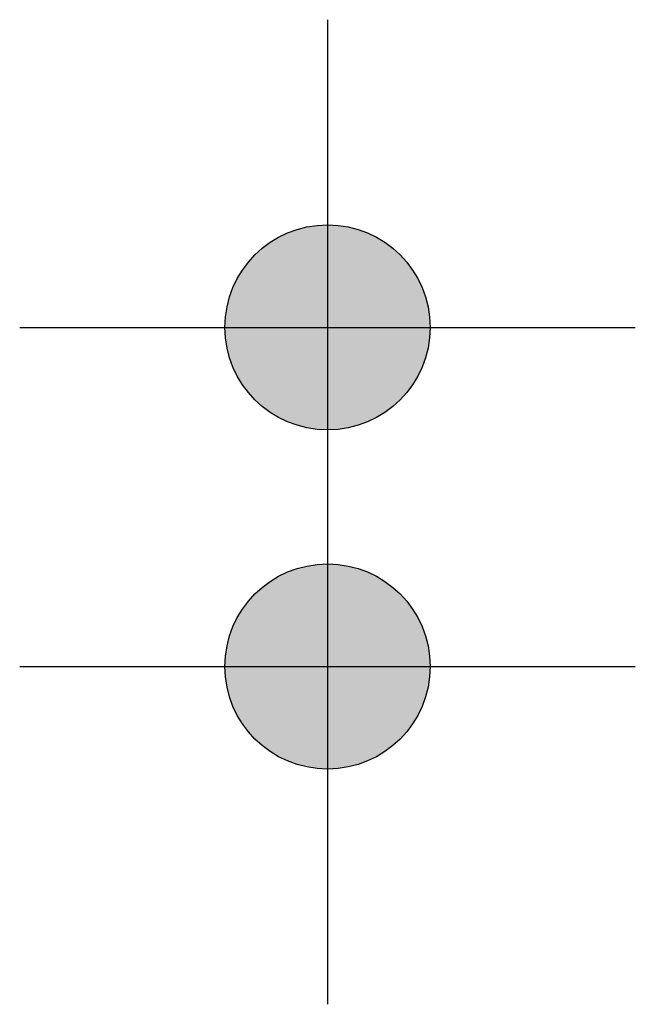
# Model space of a CAD drawing. Header units: millimetres. Extents: x 2063114 to 14983986, y -126020516 to 213791.
# Tile 1 of 256: x 2063114 to 2063293, y -125093462 to -125093175. Entities that reach past the tile are written whole.
import ezdxf

# ---------------------------------------------------------------- set-up
doc = ezdxf.new("R2010")
doc.units = ezdxf.units.MM
for name, color, linetype, lineweight in [('.', 7, 'Continuous', 15), ('план', 7, 'Continuous', 20), ('Фундаменты', 252, 'Continuous', 25)]:
    doc.layers.add(name, color=color, linetype=linetype, lineweight=lineweight)

# ---------------------------------------------------------------- blocks, each defined once
blk = doc.blocks.new('2')
at = {"layer": '.', "linetype": 'Continuous', "lineweight": 25}
h = blk.add_hatch(color=30, dxfattribs=at)
h.dxf.hatch_style = 1
h.paths.add_polyline_path([(1129305.15, 158068.96, 1), (1129305.15, 158018.96, 1)])
h = blk.add_hatch(color=30, dxfattribs=at)
h.dxf.hatch_style = 1
h.paths.add_polyline_path([(1129305.15, 157986.3, 1), (1129305.15, 157936.3, 1)])
at = {"layer": 'Фундаменты', "color": 30, "linetype": 'Continuous', "lineweight": 25}
for p, q in [((1129305.15, 158118.96), (1129305.15, 157878.96)), ((1129230.15, 158043.96), (1129380.15, 158043.96)), ((1129230.15, 157961.3), (1129380.15, 157961.3))]:
    blk.add_line(p, q, dxfattribs=at)
for centre in [(1129305.15, 158043.96), (1129305.15, 157961.3)]:
    blk.add_circle(centre, 25, dxfattribs=at)

msp = doc.modelspace()

# ---------------------------------------------------------------- block references
at = {"layer": 'план', "color": 0, "xscale": 1.195739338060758, "yscale": 1.195739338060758, "zscale": 1.195739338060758}
msp.add_blockref('2', (712848.59976, -125282243.86809), dxfattribs=at)

doc.saveas('drawing.dxf')
